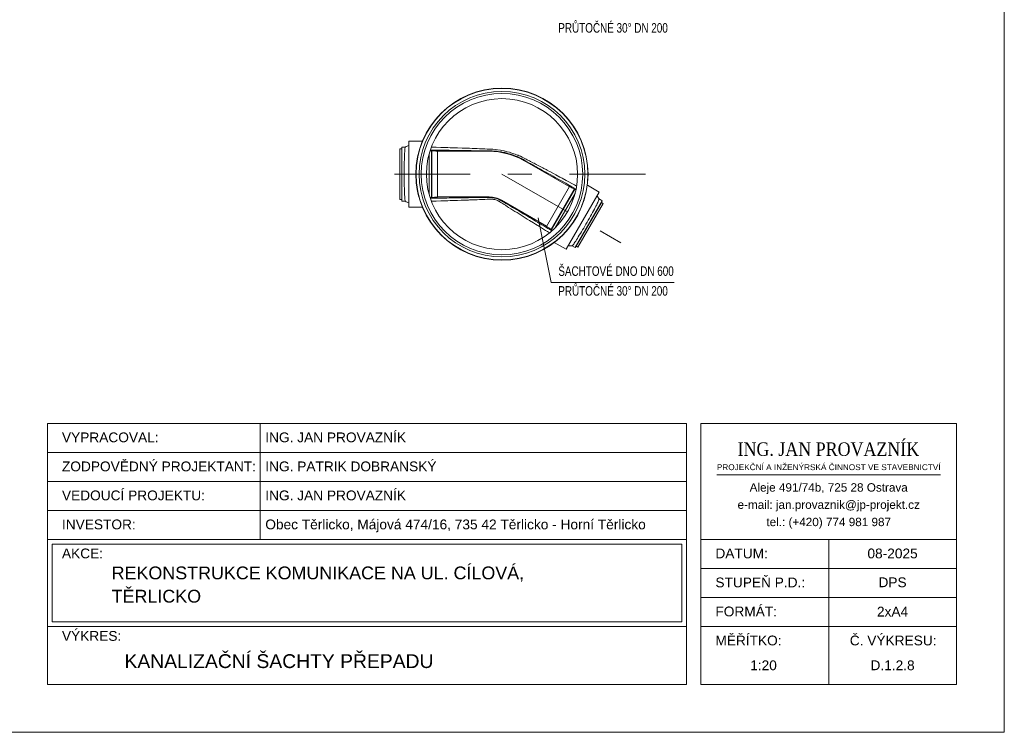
# Model space of a CAD drawing. Header units: metres. Extents: x -236.28 to -227.88, y -12.13 to -6.19.
# Tile 3 of 4: x -231.99 to -227.88, y -12.13 to -9.14. Entities that reach past the tile are written whole.
import ezdxf
from ezdxf.enums import TextEntityAlignment as Align

# ---------------------------------------------------------------- set-up
doc = ezdxf.new("R2010")
doc.units = ezdxf.units.M
doc.header["$MEASUREMENT"] = 0
doc.linetypes.add('DGN Style 4', pattern=[0.633284, 0.316444, -0.158222, 0.000395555, -0.158222])
for name, color, linetype, lineweight in [('BOTTOM', 7, 'Continuous', 0), ('FLOOR', 7, 'Continuous', 0), ('KOTY', 7, 'Continuous', 0), ('RAZITKO', 7, 'Continuous', 0), ('RÁMEČEK', 7, 'Continuous', 0), ('výkres', 7, 'Continuous', 0)]:
    doc.layers.add(name, color=color, linetype=linetype, lineweight=lineweight)
doc.styles.add('ARIAL', font='arial.ttf')
doc.styles.get("Standard").update_dxf_attribs({"font": 'txt.shx'})
doc.styles.add('STYLE-ARIAL', font='arial.ttf')
doc.styles.add('Style-Calibri', font='calibri.ttf')
doc.styles.add('Style-Garamond', font='GARABD.TTF')

msp = doc.modelspace()

# ---------------------------------------------------------------- linework, layer by layer
at = {"layer": 'BOTTOM', "linetype": 'DGN Style 4'}
for p, q in [((-229.3779, -9.7903), (-230.5769, -9.7903)), ((-229.9774, -9.7903), (-229.4481, -10.0959))]:
    msp.add_line(p, q, dxfattribs=at)
at = {"layer": 'FLOOR', "ltscale": 0.001}
for p, q in [((-230.3098, -9.6522), (-230.3667, -9.6522)), ((-230.3667, -9.9284), (-230.3667, -9.6522)), ((-230.3964, -9.6849), (-230.4044, -9.6849)), ((-230.4044, -9.6849), (-230.4044, -9.8957)), ((-230.3955, -9.6771), (-230.3964, -9.6849)), ((-230.3964, -9.6849), (-230.3964, -9.8957)), ((-230.3812, -9.6771), (-230.3955, -9.6771)), ((-230.3955, -9.6771), (-230.3955, -9.9035)), ((-230.2823, -9.8733), (-230.2823, -9.7073)), ((-230.2723, -9.6925), (-230.2723, -9.8881)), ((-230.2707, -9.6931), (-230.2707, -9.8875)), ((-230.2474, -9.6937), (-230.2474, -9.8868)), ((-230.031, -9.6948), (-230.2474, -9.6948)), ((-229.8832, -9.7344), (-229.6958, -9.8426)), ((-229.5712, -9.8653), (-229.6204, -9.8369)), ((-229.7918, -10.0089), (-229.6953, -9.8417)), ((-229.772, -10.0211), (-229.6748, -9.8528)), ((-229.7709, -10.0224), (-229.6731, -9.853)), ((-229.6718, -9.8708), (-229.7548, -10.0146)), ((-229.5712, -9.8653), (-229.7093, -10.1045)), ((-230.4044, -9.8957), (-230.3964, -9.8957)), ((-230.3964, -9.8957), (-230.3955, -9.9035)), ((-230.3955, -9.9035), (-230.3812, -9.9035)), ((-230.031, -9.8857), (-230.2474, -9.8857)), ((-229.9787, -9.8998), (-229.7913, -10.008)), ((-229.6718, -10.0974), (-229.5586, -9.9014)), ((-229.6672, -10.0911), (-229.5618, -9.9085)), ((-229.6603, -10.0951), (-229.5549, -9.9125)), ((-229.5586, -9.9014), (-229.5711, -9.8942)), ((-229.5618, -9.9085), (-229.5586, -9.9014)), ((-229.5549, -9.9125), (-229.5618, -9.9085)), ((-230.3667, -9.9284), (-230.3098, -9.9284)), ((-229.7585, -10.0761), (-229.7093, -10.1045)), ((-229.6843, -10.0902), (-229.6718, -10.0974)), ((-229.6718, -10.0974), (-229.6672, -10.0911)), ((-229.6672, -10.0911), (-229.6603, -10.0951))]:
    msp.add_line(p, q, dxfattribs=at)
at = {"layer": 'FLOOR', "ltscale": 0.001, "flags": 128}
for points in [[(-230.3813, -9.6772), (-230.3814, -9.6773), (-230.3817, -9.6775), (-230.382, -9.6786), (-230.3825, -9.6806), (-230.3829, -9.6835), (-230.3832, -9.687), (-230.3836, -9.6913), (-230.384, -9.6963), (-230.3843, -9.702), (-230.3846, -9.7083), (-230.3849, -9.7152), (-230.3852, -9.7226), (-230.3854, -9.7306), (-230.3856, -9.7389), (-230.3857, -9.7475), (-230.3859, -9.7565), (-230.386, -9.7658), (-230.3861, -9.7752), (-230.3861, -9.7846), (-230.3861, -9.7942), (-230.3861, -9.8038), (-230.386, -9.8132), (-230.3859, -9.8224), (-230.3858, -9.8315), (-230.3856, -9.8403), (-230.3854, -9.8486), (-230.3852, -9.8565), (-230.3849, -9.8641), (-230.3847, -9.8711), (-230.3844, -9.8774), (-230.384, -9.8832), (-230.3837, -9.8884), (-230.3833, -9.8928), (-230.3829, -9.8965), (-230.3825, -9.8994), (-230.3821, -9.9016), (-230.3817, -9.903), (-230.3814, -9.9033), (-230.3813, -9.9034)], [(-230.2778, -9.6922), (-230.2773, -9.6922), (-230.2768, -9.6922), (-230.276, -9.6922), (-230.2756, -9.6922), (-230.275, -9.6922), (-230.2749, -9.6922), (-230.2746, -9.6923), (-230.2744, -9.6923), (-230.274, -9.6923), (-230.2737, -9.6923), (-230.2733, -9.6923), (-230.2731, -9.6923), (-230.2728, -9.6924), (-230.2727, -9.6924), (-230.2724, -9.6924), (-230.2723, -9.6925), (-230.2723, -9.6925)], [(-230.2768, -9.6892), (-230.267, -9.6894), (-230.2571, -9.6896), (-230.2373, -9.6899), (-230.2274, -9.6901), (-230.2076, -9.6904), (-230.1976, -9.6906), (-230.1776, -9.6909), (-230.1675, -9.6911), (-230.1524, -9.6913), (-230.1473, -9.6914), (-230.1371, -9.6915), (-230.132, -9.6916), (-230.1167, -9.6918), (-230.1063, -9.692), (-230.0907, -9.6922), (-230.0854, -9.6923), (-230.0748, -9.6924), (-230.0695, -9.6925), (-230.0587, -9.6926), (-230.0533, -9.6926), (-230.0422, -9.6928), (-230.0366, -9.6928), (-230.031, -9.6929)], [(-230.0273, -9.6856), (-230.0329, -9.6854), (-230.0385, -9.6852), (-230.0494, -9.6847), (-230.0549, -9.6845), (-230.0656, -9.6841), (-230.0709, -9.6838), (-230.0814, -9.6834), (-230.0866, -9.6832), (-230.097, -9.6828), (-230.1022, -9.6826), (-230.1125, -9.6822), (-230.1176, -9.682), (-230.1329, -9.6814), (-230.1431, -9.6811), (-230.1632, -9.6804), (-230.1733, -9.6801), (-230.1933, -9.6795), (-230.2032, -9.6792), (-230.2231, -9.6786), (-230.233, -9.6783), (-230.2528, -9.6778), (-230.2626, -9.6775), (-230.2725, -9.6773)], [(-230.2723, -9.693), (-230.2723, -9.693), (-230.2722, -9.693), (-230.2721, -9.693), (-230.272, -9.693), (-230.2718, -9.6931), (-230.2716, -9.6931), (-230.2713, -9.6931), (-230.2712, -9.6931), (-230.271, -9.6931), (-230.2708, -9.6931), (-230.2707, -9.6931)], [(-230.031, -9.6929), (-230.0246, -9.6929), (-230.0183, -9.6932), (-230.0055, -9.6941), (-229.9991, -9.6947), (-229.9863, -9.6965), (-229.9798, -9.6975), (-229.9717, -9.6992), (-229.9701, -9.6995), (-229.9669, -9.7002), (-229.9652, -9.7006), (-229.9604, -9.7017), (-229.9572, -9.7025), (-229.9476, -9.7051), (-229.9413, -9.707), (-229.929, -9.7112), (-229.9229, -9.7134), (-229.9139, -9.7171), (-229.9109, -9.7184), (-229.905, -9.721), (-229.9021, -9.7224), (-229.8934, -9.7266), (-229.8878, -9.7296), (-229.8823, -9.7327)], [(-229.8818, -9.7246), (-229.8873, -9.7217), (-229.8929, -9.719), (-229.9, -9.7157), (-229.9015, -9.7151), (-229.9043, -9.7138), (-229.9058, -9.7132), (-229.9101, -9.7113), (-229.9131, -9.7102), (-229.9219, -9.7067), (-229.9279, -9.7046), (-229.94, -9.7007), (-229.9461, -9.6989), (-229.9554, -9.6964), (-229.9586, -9.6956), (-229.9633, -9.6944), (-229.9649, -9.6941), (-229.968, -9.6933), (-229.9696, -9.693), (-229.9775, -9.6913), (-229.9838, -9.6902), (-229.9963, -9.6882), (-230.0025, -9.6875), (-230.0149, -9.6863), (-230.0211, -9.6859), (-230.0273, -9.6856)], [(-229.8823, -9.7327), (-229.8773, -9.7355), (-229.8725, -9.7382), (-229.8628, -9.7437), (-229.8581, -9.7463), (-229.8487, -9.7516), (-229.844, -9.7542), (-229.8348, -9.7594), (-229.8302, -9.762), (-229.8165, -9.7696), (-229.8075, -9.7747), (-229.7941, -9.7822), (-229.7897, -9.7846), (-229.7808, -9.7896), (-229.7763, -9.7921), (-229.7631, -9.7994), (-229.7543, -9.8043), (-229.7368, -9.8141), (-229.7281, -9.8189), (-229.7107, -9.8285), (-229.7021, -9.8333), (-229.6848, -9.8429), (-229.6762, -9.8477), (-229.6676, -9.8525)], [(-229.6653, -9.84), (-229.674, -9.8353), (-229.6826, -9.8305), (-229.7, -9.8211), (-229.7087, -9.8164), (-229.7262, -9.807), (-229.735, -9.8023), (-229.7526, -9.7928), (-229.7615, -9.7881), (-229.7748, -9.7809), (-229.7793, -9.7786), (-229.7882, -9.7738), (-229.7927, -9.7714), (-229.8018, -9.7666), (-229.8063, -9.7642), (-229.8154, -9.7594), (-229.82, -9.757), (-229.8292, -9.7522), (-229.8338, -9.7497), (-229.8432, -9.7449), (-229.8479, -9.7424), (-229.8574, -9.7374), (-229.8622, -9.7349), (-229.8719, -9.7298), (-229.8768, -9.7272), (-229.8818, -9.7246)], [(-230.3246, -9.8855), (-230.3246, -9.8854), (-230.3246, -9.8853), (-230.3247, -9.885), (-230.3247, -9.8848), (-230.3249, -9.8843), (-230.325, -9.8838), (-230.3253, -9.8829), (-230.3253, -9.8826), (-230.3255, -9.8819), (-230.3256, -9.8816), (-230.3259, -9.8804), (-230.3261, -9.8796), (-230.3265, -9.8783), (-230.3266, -9.8778), (-230.3268, -9.8768), (-230.3269, -9.8763), (-230.3273, -9.8748), (-230.3276, -9.8737), (-230.328, -9.8721), (-230.3281, -9.8715), (-230.3284, -9.8704), (-230.3285, -9.8698), (-230.3289, -9.8681), (-230.3291, -9.8669), (-230.3294, -9.8657)], [(-229.6748, -9.8528), (-229.6747, -9.8528), (-229.6745, -9.8529), (-229.6743, -9.853), (-229.6742, -9.8531), (-229.674, -9.8532), (-229.6739, -9.8532), (-229.6738, -9.8533), (-229.6737, -9.8533), (-229.6736, -9.8534), (-229.6735, -9.8534), (-229.6734, -9.8535), (-229.6733, -9.8535), (-229.6733, -9.8535)], [(-229.6731, -9.853), (-229.6731, -9.853), (-229.673, -9.853), (-229.6727, -9.8532), (-229.6726, -9.8532), (-229.6723, -9.8533), (-229.6721, -9.8534), (-229.6715, -9.8537), (-229.671, -9.854), (-229.6703, -9.8544), (-229.6701, -9.8545), (-229.6698, -9.8546), (-229.6696, -9.8547), (-229.669, -9.855), (-229.6686, -9.8553), (-229.6682, -9.8555)], [(-230.2723, -9.8881), (-230.2723, -9.8881), (-230.2724, -9.8881), (-230.2727, -9.8882), (-230.2728, -9.8882), (-230.2731, -9.8882), (-230.2733, -9.8882), (-230.274, -9.8883), (-230.2745, -9.8883), (-230.2754, -9.8883), (-230.2756, -9.8883), (-230.276, -9.8884), (-230.2762, -9.8884), (-230.2768, -9.8884), (-230.2773, -9.8884), (-230.2778, -9.8884)], [(-230.031, -9.8877), (-230.0366, -9.8877), (-230.0422, -9.8878), (-230.0533, -9.8879), (-230.0587, -9.888), (-230.0695, -9.8881), (-230.0748, -9.8882), (-230.0854, -9.8883), (-230.0907, -9.8884), (-230.1063, -9.8886), (-230.1167, -9.8887), (-230.132, -9.8889), (-230.1371, -9.889), (-230.1473, -9.8892), (-230.1524, -9.8892), (-230.1675, -9.8895), (-230.1776, -9.8896), (-230.1976, -9.89), (-230.2076, -9.8901), (-230.2274, -9.8905), (-230.2373, -9.8906), (-230.2571, -9.891), (-230.267, -9.8911), (-230.2768, -9.8913)], [(-230.2725, -9.9033), (-230.2626, -9.903), (-230.2528, -9.9028), (-230.233, -9.9022), (-230.2231, -9.902), (-230.2032, -9.9014), (-230.1933, -9.9011), (-230.1733, -9.9005), (-230.1633, -9.9002), (-230.1481, -9.8997), (-230.1431, -9.8995), (-230.1329, -9.8991), (-230.1278, -9.8989), (-230.1176, -9.8986), (-230.1125, -9.8984), (-230.1022, -9.898), (-230.097, -9.8978), (-230.0866, -9.8974), (-230.0814, -9.8971), (-230.0709, -9.8967), (-230.0656, -9.8965), (-230.0549, -9.896), (-230.0494, -9.8958), (-230.0385, -9.8954), (-230.0329, -9.8951), (-230.0273, -9.8949)], [(-230.2707, -9.8875), (-230.2708, -9.8875), (-230.271, -9.8875), (-230.2712, -9.8875), (-230.2713, -9.8875), (-230.2716, -9.8875), (-230.2718, -9.8875), (-230.272, -9.8875), (-230.2721, -9.8875), (-230.2722, -9.8875), (-230.2723, -9.8876), (-230.2723, -9.8876)], [(-229.9797, -9.9014), (-229.9816, -9.9003), (-229.9835, -9.8993), (-229.9865, -9.8978), (-229.9875, -9.8973), (-229.9896, -9.8964), (-229.9906, -9.8959), (-229.9958, -9.8937), (-230, -9.8923), (-230.0055, -9.8908), (-230.0066, -9.8905), (-230.0088, -9.89), (-230.0099, -9.8898), (-230.0133, -9.8891), (-230.0155, -9.8888), (-230.0221, -9.8879), (-230.0266, -9.8877), (-230.031, -9.8877)], [(-230.0273, -9.8949), (-230.0238, -9.8948), (-230.0203, -9.8949), (-230.015, -9.8955), (-230.0132, -9.8957), (-230.0105, -9.8962), (-230.0096, -9.8964), (-230.0078, -9.8968), (-230.0069, -9.897), (-230.0025, -9.8982), (-229.9992, -9.8994), (-229.9951, -9.9012), (-229.9943, -9.9016), (-229.9926, -9.9024), (-229.9918, -9.9028), (-229.9895, -9.904), (-229.988, -9.9049), (-229.9865, -9.9059)], [(-229.9865, -9.9059), (-229.9817, -9.9089), (-229.977, -9.9118), (-229.9677, -9.9177), (-229.9632, -9.9206), (-229.9541, -9.9264), (-229.9496, -9.9292), (-229.9407, -9.9348), (-229.9363, -9.9376), (-229.9275, -9.9432), (-229.9231, -9.946), (-229.9144, -9.9514), (-229.9101, -9.9542), (-229.8971, -9.9623), (-229.8885, -9.9677), (-229.8713, -9.9784), (-229.8628, -9.9837), (-229.8458, -9.9942), (-229.8373, -9.9994), (-229.8204, -10.0099), (-229.812, -10.0151), (-229.7951, -10.0254), (-229.7867, -10.0306), (-229.7783, -10.0357)], [(-229.7686, -10.0275), (-229.777, -10.0224), (-229.7855, -10.0173), (-229.8024, -10.0072), (-229.8109, -10.0021), (-229.828, -9.9919), (-229.8365, -9.9867), (-229.8537, -9.9764), (-229.8623, -9.9713), (-229.8753, -9.9635), (-229.8797, -9.9609), (-229.8884, -9.9557), (-229.8928, -9.9531), (-229.906, -9.9452), (-229.9148, -9.9399), (-229.9283, -9.9319), (-229.9328, -9.9292), (-229.9419, -9.9238), (-229.9465, -9.921), (-229.9558, -9.9155), (-229.9605, -9.9128), (-229.97, -9.9072), (-229.9748, -9.9043), (-229.9797, -9.9014)], [(-229.6841, -10.0902), (-229.684, -10.0901), (-229.6837, -10.0901), (-229.6828, -10.0893), (-229.6814, -10.0878), (-229.6796, -10.0855), (-229.6775, -10.0826), (-229.675, -10.0791), (-229.6722, -10.0749), (-229.6691, -10.0702), (-229.6657, -10.0649), (-229.662, -10.0591), (-229.6581, -10.0527), (-229.6539, -10.046), (-229.6496, -10.0389), (-229.6451, -10.0315), (-229.6405, -10.0237), (-229.6357, -10.0158), (-229.631, -10.0077), (-229.6262, -9.9995), (-229.6214, -9.9912), (-229.6167, -9.9829), (-229.612, -9.9748), (-229.6075, -9.9667), (-229.6031, -9.9588), (-229.5989, -9.9511), (-229.5948, -9.9438), (-229.5911, -9.9368), (-229.5875, -9.9302), (-229.5843, -9.924), (-229.5813, -9.9183), (-229.5787, -9.9131), (-229.5765, -9.9085), (-229.5746, -9.9045), (-229.5731, -9.9011), (-229.5719, -9.8983), (-229.5712, -9.8962), (-229.5709, -9.8948), (-229.571, -9.8945), (-229.571, -9.8943)], [(-229.7706, -10.022), (-229.7706, -10.022), (-229.7706, -10.022), (-229.7707, -10.0219), (-229.7708, -10.0218), (-229.771, -10.0217), (-229.7711, -10.0216), (-229.7714, -10.0214), (-229.7715, -10.0214), (-229.7717, -10.0212), (-229.7718, -10.0212), (-229.772, -10.0211)], [(-229.7663, -10.0254), (-229.7667, -10.0252), (-229.7671, -10.0249), (-229.7678, -10.0245), (-229.7682, -10.0243), (-229.7686, -10.024), (-229.7688, -10.0239), (-229.769, -10.0238), (-229.7691, -10.0237), (-229.7695, -10.0235), (-229.7697, -10.0233), (-229.7701, -10.0231), (-229.7702, -10.023), (-229.7705, -10.0228), (-229.7706, -10.0227), (-229.7708, -10.0225), (-229.7709, -10.0224), (-229.7709, -10.0224)]]:
    msp.add_lwpolyline(points, dxfattribs=at)
at = {"layer": 'FLOOR', "ltscale": 0.001}
for radius in [0.36, 0.359, 0.3462, 0.3375, 0.316]:
    msp.add_circle((-229.9774, -9.7903), radius, dxfattribs=at)
for centre, radius, start, end in [((-230.3146, -9.7903), 0.1313, 113.3689, 120.552), ((-230.2858, -10.6769), 0.9839, 87.7647, 89.1213), ((-230.031, -9.9903), 0.2955, 60, 90), ((-230.1536, -10.7123), 0.9839, 60.8787, 62.2353), ((-230.3146, -9.7903), 0.1313, 239.4579, 246.6311), ((-230.2858, -8.9037), 0.9839, 270.8787, 272.2353), ((-230.031, -9.9903), 0.1045, 60, 90), ((-229.6854, -9.9589), 0.1313, 29.4582, 36.6311), ((-229.267, -9.1766), 0.9839, 237.7647, 239.1213), ((-229.6854, -9.9589), 0.1313, 263.3689, 270.5515)]:
    msp.add_arc(centre, radius, start, end, dxfattribs=at)
at = {"layer": 'KOTY', "linetype": 'Continuous'}
for q in [(-229.8256, -9.9732), (-229.2575, -10.2431)]:
    msp.add_line((-229.7712, -10.2431), q, dxfattribs=at)
at = {"layer": 'RAZITKO', "color": 7, "lineweight": 13, "ltscale": 0.0002}
for p, q in [((-231.8774, -10.8329), (-229.2064, -10.8329)), ((-231.8774, -11.3185), (-231.8774, -10.8329)), ((-230.9881, -10.8329), (-230.9881, -11.3185)), ((-229.2064, -11.3185), (-229.2064, -10.8329)), ((-229.1457, -10.8329), (-228.0774, -10.8329)), ((-228.0774, -11.9256), (-228.0774, -10.8329)), ((-231.8774, -10.9543), (-229.2064, -10.9543)), ((-231.8774, -11.0757), (-229.2064, -11.0757)), ((-231.8774, -11.1971), (-229.2064, -11.1971)), ((-229.1457, -11.9256), (-229.1457, -11.1996)), ((-231.8774, -11.3185), (-229.2064, -11.3185)), ((-231.8774, -11.3185), (-231.8774, -11.6828)), ((-229.2064, -11.3185), (-229.2064, -11.6828)), ((-229.1457, -11.3185), (-228.0774, -11.3185)), ((-228.6116, -11.9256), (-228.6116, -11.3185)), ((-231.8583, -11.3377), (-229.2256, -11.3377)), ((-231.8583, -11.3377), (-231.8583, -11.6636)), ((-229.2256, -11.3377), (-229.2256, -11.6636)), ((-229.1457, -11.4399), (-228.0774, -11.4399)), ((-229.1457, -11.5614), (-228.0774, -11.5614)), ((-231.8774, -11.9256), (-231.8774, -11.6828)), ((-231.8774, -11.6828), (-229.2064, -11.6828)), ((-231.8583, -11.6636), (-229.2256, -11.6636)), ((-229.2064, -11.9256), (-229.2064, -11.6828)), ((-229.1457, -11.6828), (-228.0774, -11.6828)), ((-231.8774, -11.9256), (-229.2064, -11.9256)), ((-229.1457, -11.9256), (-228.0774, -11.9256)), ((-229.1457, -11.9256), (-228.0774, -11.9256))]:
    msp.add_line(p, q, dxfattribs=at)
at = {"layer": 'RAZITKO', "color": 5, "ltscale": 0.25}
msp.add_line((-229.0792, -11.0484), (-228.1436, -11.0484), dxfattribs=at)
at = {"layer": 'RAZITKO', "color": 7, "lineweight": 13, "ltscale": 0.25, "flags": 128}
msp.add_lwpolyline([(-229.1457, -10.8329), (-228.0774, -10.8329), (-228.0774, -11.3185), (-229.1457, -11.3185)], close=True, dxfattribs=at)
at = {"layer": 'RÁMEČEK', "flags": 128}
msp.add_lwpolyline([(-236.2774, -12.1256), (-227.8774, -12.1256), (-227.8774, -6.1856), (-236.2774, -6.1856)], close=True, dxfattribs=at)

# ---------------------------------------------------------------- texts
at = {"color": 7, "linetype": 'Continuous', "char_height": 0.04, "width": 3.146924, "attachment_point": 1}
for s, insert in [('\\fArial|b0|i0|c238238|p39;\\H1x;\\W0.74;PRŮTOČNÉ 30° DN 200', (-229.7417, -9.1583)), ('\\fArial|b0|i0|c238238|p39;\\H1x;\\W0.74;ŠACHTOVÉ DNO DN 600', (-229.7417, -10.1759)), ('\\fArial|b0|i0|c238238|p39;\\H1x;\\W0.74;PRŮTOČNÉ 30° DN 200', (-229.7417, -10.2588))]:
    msp.add_mtext(s, dxfattribs=dict(at, insert=insert))
at = {"layer": 'RAZITKO', "color": 7, "lineweight": 13}
for s, height, style, p in [('ING. JAN PROVAZNÍK', 0.040974, 'STYLE-ARIAL', (-230.9667, -10.912)), ('VYPRACOVAL:', 0.040974, 'STYLE-ARIAL', (-231.8167, -10.912)), ('ZODPOVĚDNÝ PROJEKTANT:', 0.040974, 'ARIAL', (-231.8167, -11.0334)), ('ING. PATRIK DOBRANSKÝ', 0.040974, 'ARIAL', (-230.9667, -11.0334)), ('VEDOUCÍ PROJEKTU:', 0.040974, 'STYLE-ARIAL', (-231.8167, -11.1548)), ('ING. JAN PROVAZNÍK', 0.040974, 'ARIAL', (-230.9667, -11.1548)), ('INVESTOR:', 0.04097, 'STYLE-ARIAL', (-231.8167, -11.2762)), ('AKCE:', 0.04097, 'STYLE-ARIAL', (-231.8167, -11.3976)), ('DATUM:', 0.04097, 'STYLE-ARIAL', (-229.0851, -11.3976)), ('STUPEŇ P.D.:', 0.040974, 'STYLE-ARIAL', (-229.0851, -11.519)), ('FORMÁT:', 0.04097, 'STYLE-ARIAL', (-229.0851, -11.6404)), ('VÝKRES:', 0.04097, 'STYLE-ARIAL', (-231.8167, -11.7427)), ('MĚŘÍTKO:', 0.04097, 'STYLE-ARIAL', (-229.0851, -11.7618))]:
    msp.add_text(s, height=height, rotation=0, dxfattribs=dict(at, style=style)).set_placement(p)
at = {"layer": 'RAZITKO', "color": 7, "linetype": 'Continuous', "lineweight": 13, "style": 'Style-Garamond'}
msp.add_text('ING. JAN PROVAZNÍK', height=0.056382, rotation=0, dxfattribs=at).set_placement((-228.6128, -10.9126), align=Align.TOP_CENTER)
at = {"layer": 'RAZITKO', "lineweight": 13, "style": 'ARIAL'}
msp.add_text('Obec Těrlicko, Májová 474/16, 735 42 Těrlicko - Horní Těrlicko', height=0.040974, dxfattribs=at).set_placement((-230.9667, -11.2762))
at = {"layer": 'RAZITKO', "color": 7, "lineweight": 13, "style": 'STYLE-ARIAL'}
msp.add_text('Č. VÝKRESU:', height=0.040974, rotation=0, dxfattribs=at).set_placement((-228.342, -11.7618), align=Align.CENTER)
at = {"layer": 'RAZITKO', "color": 7, "linetype": 'Continuous', "lineweight": 13, "attachment_point": 2, "rotation": 0, "line_spacing_factor": 1.008048, "style": 'Style-Calibri'}
for s, insert, char_height in [('\\fArial|b0|i0|c238238|p39;PROJEKČNÍ A INŽENÝRSKÁ ČINNOST VE STAVEBNICTVÍ', (-228.6114, -11.004), 0.024595), ('\\fArial|b0|i0|c238238|p39;Aleje 491/74b, 725 28 Ostrava', (-228.6114, -11.0834), 0.035033), ('\\fArial|b0|i0|c238238|p39;e-mail: jan.provaznik@jp-projekt.cz', (-228.6114, -11.1556), 0.035033), ('\\fArial|b0|i0|c238238|p39;tel.: (+420) 774 981 987', (-228.6114, -11.2279), 0.035033)]:
    msp.add_mtext(s, dxfattribs=dict(at, insert=insert, char_height=char_height))
at = {"layer": 'RAZITKO', "color": 0, "lineweight": 13, "insert": (-228.3445, -11.3983), "char_height": 0.04097, "width": 0.534185, "attachment_point": 8, "rotation": 0, "style": 'ARIAL'}
msp.add_mtext('08-2025', dxfattribs=at)
at = {"layer": 'RAZITKO', "lineweight": 13, "insert": (-228.3445, -11.519), "char_height": 0.04097, "width": 0.534185, "attachment_point": 8, "rotation": 0, "line_spacing_factor": 0.72, "style": 'ARIAL'}
msp.add_mtext('DPS', dxfattribs=at)
at = {"layer": 'RAZITKO', "lineweight": 13, "insert": (-228.3445, -11.6411), "char_height": 0.04097, "width": 0.534185, "attachment_point": 8, "rotation": 0, "style": 'ARIAL'}
msp.add_mtext('2xA4', dxfattribs=at)
at = {"layer": 'RAZITKO', "color": 7, "lineweight": 13, "insert": (-228.884, -11.8663), "char_height": 0.04097, "width": 0.534185, "attachment_point": 8, "rotation": 0, "style": 'ARIAL'}
msp.add_mtext('1:20', dxfattribs=at)
at = {"layer": 'RAZITKO', "lineweight": 13, "insert": (-228.3445, -11.8662), "char_height": 0.04097, "width": 0.534185, "attachment_point": 8, "style": 'ARIAL'}
msp.add_mtext('D.1.2.8', dxfattribs=at)
at = {"layer": 'výkres', "lineweight": 13, "style": 'ARIAL'}
for s, height, p in [('REKONSTRUKCE KOMUNIKACE NA UL. CÍLOVÁ,', 0.053531, (-231.609, -11.4854)), ('TĚRLICKO', 0.05353, (-231.609, -11.5828))]:
    msp.add_text(s, height=height, dxfattribs=at).set_placement(p)
msp.add_text('KANALIZAČNÍ ŠACHTY PŘEPADU', height=0.057778, rotation=0, dxfattribs=at).set_placement((-231.5553, -11.8566))

doc.saveas('drawing.dxf')
